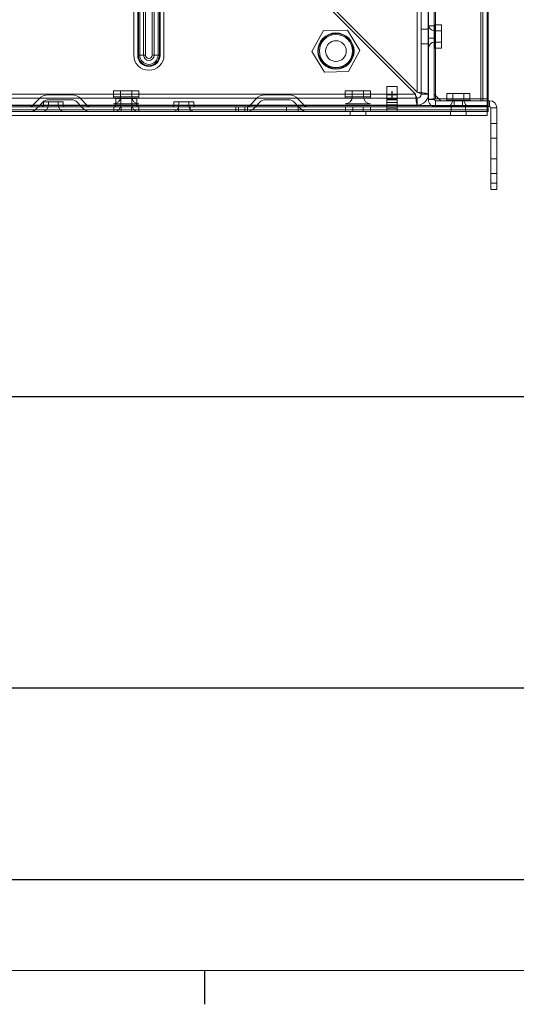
# Model space of a CAD drawing. Header units: inches. Extents: x 1 to 109, y 1 to 85.
# Tile 74 of 256: x 92.17 to 98.4, y 1.63 to 13.99. Entities that reach past the tile are written whole.
import ezdxf

# ---------------------------------------------------------------- set-up
doc = ezdxf.new("R2010")
doc.units = ezdxf.units.IN
doc.header["$MEASUREMENT"] = 0
doc.layers.add('FORMAT', color=7, linetype='Continuous')

msp = doc.modelspace()

# ---------------------------------------------------------------- linework, layer by layer
at = {"color": 7, "linetype": 'Continuous', "lineweight": 15, "ltscale": 5}
for p, q in [((98.0366, 30.4739), (98.0366, 12.8556)), ((98.0491, 30.4192), (98.0491, 12.9104)), ((97.2091, 13.0509), (97.2091, 30.2766)), ((97.2963, 13.0509), (97.2963, 30.2766)), ((97.2975, 30.3442), (97.2975, 12.9854)), ((97.3722, 12.9854), (97.3722, 30.3442)), ((97.3722, 30.2775), (97.3722, 13.0517)), ((97.3889, 30.3377), (97.3889, 12.9919)), ((97.9556, 30.3609), (97.9556, 12.9684)), ((97.9806, 12.9684), (97.9806, 30.3609)), ((98.0428, 30.3609), (98.0428, 12.9684)), ((98.0489, 12.9919), (98.0489, 30.3377)), ((97.1591, 30.2534), (97.1591, 13.0741)), ((93.601, 13.5399), (93.601, 29.7899)), ((93.6508, 29.7899), (93.6508, 13.5399)), ((93.6591, 29.7899), (93.6591, 13.5399)), ((93.6757, 29.7899), (93.6757, 13.5399)), ((93.7247, 29.7899), (93.7247, 13.5399)), ((93.7484, 13.5399), (93.7484, 29.7899)), ((93.8332, 29.7899), (93.8332, 13.5399)), ((93.8569, 13.5399), (93.8569, 29.7899)), ((93.9059, 13.5399), (93.9059, 29.7899)), ((93.9225, 13.5399), (93.9225, 29.7899)), ((93.9308, 13.5399), (93.9308, 29.7899)), ((93.9806, 29.7899), (93.9806, 13.5399)), ((97.1359, 13.0509), (96.0401, 14.1468)), ((96.0633, 14.17), (97.1591, 13.0741)), ((95.982, 13.8483), (95.8373, 13.5847)), ((96.2826, 13.8549), (95.982, 13.8483)), ((96.4386, 13.5979), (96.2826, 13.8549)), ((97.2091, 13.6829), (97.2091, 13.8646)), ((97.2091, 13.8646), (97.2091, 13.6829)), ((97.2091, 13.8646), (97.2963, 13.8646)), ((97.2963, 13.6829), (97.2963, 13.8646)), ((97.2963, 13.8646), (97.2963, 13.6829)), ((97.2975, 13.6224), (97.2975, 13.9272)), ((97.2975, 13.6224), (97.2975, 13.9272)), ((97.3722, 13.9098), (97.2975, 13.9098)), ((97.2975, 13.9098), (97.2975, 13.7531)), ((97.3722, 13.6222), (97.3722, 13.9266)), ((97.3722, 13.6222), (97.3722, 13.9266)), ((97.3722, 13.9098), (97.3722, 13.7531)), ((97.4615, 13.9201), (97.3795, 13.9201)), ((97.4615, 13.9201), (97.3795, 13.9201)), ((97.3795, 13.9201), (97.3795, 13.6295)), ((97.3795, 13.9201), (97.3795, 13.6295)), ((97.4615, 13.8453), (97.3795, 13.8453)), ((97.4615, 13.8453), (97.3795, 13.8453)), ((97.3795, 13.8446), (97.3795, 13.705)), ((97.3795, 13.8446), (97.3795, 13.705)), ((97.4615, 13.9201), (97.4615, 13.6295)), ((97.4615, 13.9201), (97.4615, 13.6295)), ((97.4615, 13.8446), (97.4615, 13.705)), ((97.4615, 13.8446), (97.4615, 13.705)), ((97.2975, 13.7531), (97.3722, 13.7531)), ((96.294, 13.3342), (96.4386, 13.5979)), ((97.2091, 13.6829), (97.2963, 13.6829)), ((97.3795, 13.7042), (97.4615, 13.7042)), ((97.3795, 13.7042), (97.4615, 13.7042)), ((97.3795, 13.6295), (97.4615, 13.6295)), ((97.3795, 13.6295), (97.4615, 13.6295)), ((93.6591, 13.5399), (93.7247, 13.5399)), ((93.6591, 13.5399), (93.6757, 13.5399)), ((93.7484, 13.5399), (93.6757, 13.5399)), ((93.7484, 13.5399), (93.7247, 13.5399)), ((93.8332, 13.5399), (93.9059, 13.5399)), ((93.8332, 13.5399), (93.8569, 13.5399)), ((93.8569, 13.5399), (93.9225, 13.5399)), ((93.9059, 13.5399), (93.9225, 13.5399)), ((95.8373, 13.5847), (95.9934, 13.3276)), ((95.9934, 13.3276), (96.294, 13.3342)), ((96.7767, 13.1462), (96.7767, 13.042)), ((96.9052, 13.1462), (96.7769, 13.1462)), ((96.9054, 13.042), (96.9054, 13.1462)), ((97.1359, 13.0509), (84.8916, 13.0509)), ((84.8916, 13.0009), (97.1591, 13.0009)), ((86.0416, 13.0009), (97.1591, 13.0009)), ((92.3398, 12.9155), (92.4088, 12.9893)), ((92.8185, 13.042), (92.5303, 13.042)), ((92.8185, 12.9798), (92.5303, 12.9798)), ((93.009, 12.9155), (92.94, 12.9893)), ((93.3472, 13.0176), (93.3472, 13.0009)), ((93.6654, 13.0176), (93.3472, 13.0176)), ((93.3472, 13.0009), (93.6654, 13.0009)), ((93.3486, 13.0945), (93.3486, 13.019)), ((93.3486, 13.0945), (93.664, 13.0945)), ((93.664, 13.019), (93.3486, 13.019)), ((93.3749, 12.9955), (93.3749, 12.9135)), ((93.3749, 12.9955), (93.3749, 12.9135)), ((93.3749, 12.9955), (93.3749, 12.9135)), ((93.3757, 12.9955), (93.6398, 12.9955)), ((93.3757, 12.9955), (93.6398, 12.9955)), ((93.3757, 12.9955), (93.6398, 12.9955)), ((93.4358, 13.0945), (93.4358, 13.019)), ((93.5767, 13.0945), (93.4359, 13.0945)), ((93.5767, 13.019), (93.4359, 13.019)), ((93.4372, 12.9955), (93.4372, 12.9135)), ((93.4372, 12.9955), (93.4372, 12.9135)), ((93.4372, 12.9955), (93.4372, 12.9135)), ((93.5775, 12.9955), (93.4379, 12.9955)), ((93.5775, 12.9955), (93.4379, 12.9955)), ((93.5775, 12.9955), (93.4379, 12.9955)), ((93.5768, 13.019), (93.5768, 13.0945)), ((93.5783, 12.9135), (93.5783, 12.9955)), ((93.5783, 12.9135), (93.5783, 12.9955)), ((93.5783, 12.9135), (93.5783, 12.9955)), ((93.6405, 12.9135), (93.6405, 12.9955)), ((93.6405, 12.9135), (93.6405, 12.9955)), ((93.6405, 12.9135), (93.6405, 12.9955)), ((93.664, 13.019), (93.664, 13.0945)), ((93.6654, 13.0009), (93.6654, 13.0176)), ((95.0648, 12.9155), (95.1338, 12.9893)), ((95.2553, 13.042), (95.5435, 13.042)), ((95.2553, 12.9798), (95.5435, 12.9798)), ((95.734, 12.9155), (95.665, 12.9893)), ((96.2539, 13.0176), (96.2539, 13.0009)), ((96.5721, 13.0176), (96.2539, 13.0176)), ((96.2539, 13.0009), (96.5721, 13.0009)), ((96.2553, 13.0945), (96.2553, 13.019)), ((96.2553, 13.0945), (96.5707, 13.0945)), ((96.5707, 13.019), (96.2553, 13.019)), ((96.3424, 13.0945), (96.3424, 13.019)), ((96.4834, 13.0945), (96.3426, 13.0945)), ((96.4834, 13.019), (96.3426, 13.019)), ((96.4835, 13.019), (96.4835, 13.0945)), ((96.5707, 13.019), (96.5707, 13.0945)), ((96.5721, 13.0009), (96.5721, 13.0176)), ((96.7761, 12.9893), (96.7761, 13.042)), ((96.7761, 13.042), (96.7761, 12.9893)), ((96.9061, 13.042), (96.7761, 13.042)), ((96.7761, 12.9155), (96.7761, 12.9893)), ((96.7761, 12.9893), (96.9061, 12.9893)), ((96.7761, 12.9798), (96.7761, 12.9468)), ((96.7761, 12.9468), (96.7761, 12.9798)), ((96.7761, 12.9798), (96.9061, 12.9798)), ((96.7769, 13.042), (96.9052, 13.042)), ((96.839, 13.0839), (96.839, 12.9798)), ((96.839, 13.0839), (96.8431, 13.0839)), ((96.8431, 12.9798), (96.839, 12.9798)), ((96.8431, 12.9798), (96.8431, 13.0839)), ((96.9061, 12.9893), (96.9061, 13.042)), ((96.9061, 13.042), (96.9061, 12.9893)), ((96.9061, 12.9155), (96.9061, 12.9893)), ((96.9061, 12.9798), (96.9061, 12.9468)), ((96.9061, 12.9468), (96.9061, 12.9798)), ((97.1591, 13.0009), (97.1591, 12.9138)), ((97.2091, 13.0509), (97.2963, 13.0509)), ((97.3722, 12.9854), (97.2975, 12.9854)), ((97.4556, 12.9684), (97.3722, 13.0517)), ((98.0489, 12.9919), (97.3889, 12.9919)), ((97.5289, 13.058), (97.5289, 12.976)), ((97.5289, 13.058), (97.5289, 12.976)), ((97.5289, 13.058), (97.5289, 12.976)), ((97.5289, 13.058), (97.5289, 12.976)), ((97.5289, 13.058), (97.5289, 12.976)), ((97.5289, 13.058), (97.8194, 13.058)), ((97.5289, 13.058), (97.8194, 13.058)), ((97.5289, 13.058), (97.8194, 13.058)), ((97.5289, 13.058), (97.8194, 13.058)), ((97.5289, 13.058), (97.8194, 13.058)), ((97.8194, 12.976), (97.5289, 12.976)), ((97.8194, 12.976), (97.5289, 12.976)), ((97.8194, 12.976), (97.5289, 12.976)), ((97.8194, 12.976), (97.5289, 12.976)), ((97.8194, 12.976), (97.5289, 12.976)), ((97.6036, 13.058), (97.6036, 12.976)), ((97.6036, 13.058), (97.6036, 12.976)), ((97.6036, 13.058), (97.6036, 12.976)), ((97.6036, 13.058), (97.6036, 12.976)), ((97.6036, 13.058), (97.6036, 12.976)), ((97.744, 13.058), (97.6043, 13.058)), ((97.744, 13.058), (97.6043, 13.058)), ((97.744, 13.058), (97.6043, 13.058)), ((97.744, 13.058), (97.6043, 13.058)), ((97.744, 13.058), (97.6043, 13.058)), ((97.744, 12.976), (97.6043, 12.976)), ((97.744, 12.976), (97.6043, 12.976)), ((97.744, 12.976), (97.6043, 12.976)), ((97.744, 12.976), (97.6043, 12.976)), ((97.744, 12.976), (97.6043, 12.976)), ((97.7447, 12.976), (97.7447, 13.058)), ((97.7447, 12.976), (97.7447, 13.058)), ((97.7447, 12.976), (97.7447, 13.058)), ((97.7447, 12.976), (97.7447, 13.058)), ((97.7447, 12.976), (97.7447, 13.058)), ((97.8194, 12.976), (97.8194, 13.058)), ((97.8194, 12.976), (97.8194, 13.058)), ((97.8194, 12.976), (97.8194, 13.058)), ((97.8194, 12.976), (97.8194, 13.058)), ((97.8194, 12.976), (97.8194, 13.058)), ((98.0491, 12.8937), (84.82, 12.8937)), ((98.0366, 12.8556), (84.8315, 12.8556)), ((84.8366, 12.9104), (98.0491, 12.9104)), ((84.8916, 12.9138), (97.1591, 12.9138)), ((98.0491, 12.8937), (84.92, 12.8937)), ((86.0416, 12.9138), (97.1591, 12.9138)), ((92.2894, 12.8937), (92.4046, 12.8937)), ((92.3852, 12.873), (92.4046, 12.8937)), ((92.4046, 12.8937), (92.4542, 12.9468)), ((92.9442, 12.8937), (92.4046, 12.8937)), ((92.7344, 12.8937), (92.4477, 12.8937)), ((92.4673, 12.9561), (92.4673, 12.9135)), ((92.7146, 12.9561), (92.4675, 12.9561)), ((92.4675, 12.9135), (92.7146, 12.9135)), ((92.5295, 12.9561), (92.5295, 12.9135)), ((92.5295, 12.9561), (92.6526, 12.9561)), ((92.5295, 12.9135), (92.6526, 12.9135)), ((92.6526, 12.9135), (92.6526, 12.9561)), ((92.7148, 12.9135), (92.7148, 12.9561)), ((92.9442, 12.8937), (92.8945, 12.9468)), ((92.9442, 12.8937), (93.0594, 12.8937)), ((92.9636, 12.873), (92.9442, 12.8937)), ((93.3472, 12.9304), (93.6654, 12.9304)), ((93.3515, 12.8937), (93.3515, 12.8314)), ((93.3515, 12.8937), (93.3515, 12.8314)), ((93.4423, 12.8937), (93.3515, 12.8937)), ((93.4423, 12.8937), (93.3515, 12.8937)), ((93.6603, 12.8937), (93.3552, 12.8937)), ((93.6603, 12.8937), (93.3552, 12.8937)), ((93.6603, 12.8937), (93.3552, 12.8937)), ((93.3757, 12.9135), (93.6398, 12.9135)), ((93.3757, 12.9135), (93.6398, 12.9135)), ((93.3757, 12.9135), (93.6398, 12.9135)), ((93.5775, 12.9135), (93.4379, 12.9135)), ((93.5775, 12.9135), (93.4379, 12.9135)), ((93.5775, 12.9135), (93.4379, 12.9135)), ((93.5731, 12.8937), (93.4423, 12.8937)), ((93.4423, 12.8314), (93.4423, 12.8937)), ((93.5731, 12.8937), (93.664, 12.8937)), ((93.5731, 12.8937), (93.664, 12.8937)), ((93.5731, 12.8314), (93.5731, 12.8937)), ((93.664, 12.8314), (93.664, 12.8937)), ((93.664, 12.8314), (93.664, 12.8937)), ((94.3727, 12.8937), (94.086, 12.8937)), ((94.1056, 12.9561), (94.1056, 12.9135)), ((94.353, 12.9561), (94.1058, 12.9561)), ((94.1058, 12.9135), (94.353, 12.9135)), ((94.1629, 12.8937), (94.1629, 12.8314)), ((94.1636, 12.8937), (94.3096, 12.8937)), ((94.1679, 12.9561), (94.1679, 12.9135)), ((94.1679, 12.9561), (94.2909, 12.9561)), ((94.1679, 12.9135), (94.2909, 12.9135)), ((94.2909, 12.9135), (94.2909, 12.9561)), ((94.3104, 12.8314), (94.3104, 12.8937)), ((94.3532, 12.9135), (94.3532, 12.9561)), ((94.8821, 12.8937), (94.8821, 12.8314)), ((94.8828, 12.8937), (95.0288, 12.8937)), ((94.9161, 12.8937), (94.9161, 12.8314)), ((94.9161, 12.8937), (94.9961, 12.8937)), ((94.9961, 12.8314), (94.9961, 12.8937)), ((95.1296, 12.8937), (95.0144, 12.8937)), ((95.0296, 12.8314), (95.0296, 12.8937)), ((95.1102, 12.873), (95.1296, 12.8937)), ((95.1296, 12.8937), (95.1793, 12.9468)), ((95.1296, 12.8937), (95.6692, 12.8937)), ((95.5171, 12.8937), (95.5171, 12.8314)), ((95.5178, 12.8937), (95.6638, 12.8937)), ((95.6692, 12.8937), (95.6196, 12.9468)), ((95.6646, 12.8314), (95.6646, 12.8937)), ((95.7844, 12.8937), (95.6692, 12.8937)), ((95.6886, 12.873), (95.6692, 12.8937)), ((96.2539, 12.9304), (96.5721, 12.9304)), ((96.2585, 12.8937), (96.2585, 12.8314)), ((96.2585, 12.8937), (96.2585, 12.8314)), ((96.3493, 12.8937), (96.2585, 12.8937)), ((96.3493, 12.8937), (96.2585, 12.8937)), ((96.4801, 12.8937), (96.3493, 12.8937)), ((96.3493, 12.8314), (96.3493, 12.8937)), ((96.4801, 12.8937), (96.571, 12.8937)), ((96.4801, 12.8937), (96.571, 12.8937)), ((96.4801, 12.8314), (96.4801, 12.8937)), ((96.571, 12.8314), (96.571, 12.8937)), ((96.571, 12.8314), (96.571, 12.8937)), ((96.7761, 12.9468), (96.9061, 12.9468)), ((96.7761, 12.8937), (96.7761, 12.9468)), ((96.7761, 12.8937), (96.7761, 12.9155)), ((96.7761, 12.9155), (96.7761, 12.8937)), ((96.7761, 12.9155), (96.9061, 12.9155)), ((96.7761, 12.8937), (96.9061, 12.8937)), ((96.7761, 12.873), (96.7761, 12.8937)), ((96.9061, 12.873), (96.7761, 12.873)), ((96.7761, 12.8314), (96.7761, 12.873)), ((96.7761, 12.873), (96.7761, 12.8314)), ((96.9061, 12.8937), (96.9061, 12.9468)), ((96.9061, 12.8937), (96.9061, 12.9155)), ((96.9061, 12.9155), (96.9061, 12.8937)), ((96.9061, 12.873), (96.9061, 12.8937)), ((96.9061, 12.873), (96.9061, 12.8314)), ((96.9061, 12.8314), (96.9061, 12.873)), ((97.3889, 12.9687), (98.0656, 12.9687)), ((97.3889, 12.8939), (97.3889, 12.9687)), ((97.3889, 12.8939), (98.0656, 12.8939)), ((97.4556, 12.9684), (97.9556, 12.9684)), ((97.5218, 12.8939), (97.8265, 12.8939)), ((97.5218, 12.8939), (97.8265, 12.8939)), ((97.5218, 12.8939), (97.8265, 12.8939)), ((97.5218, 12.8939), (97.8265, 12.8939)), ((97.5218, 12.8939), (97.8265, 12.8939)), ((97.8267, 12.9687), (97.5223, 12.9687)), ((97.8267, 12.9687), (97.5223, 12.9687)), ((97.8267, 12.9687), (97.5223, 12.9687)), ((97.8267, 12.9687), (97.5223, 12.9687)), ((97.8267, 12.9687), (97.5223, 12.9687)), ((97.5854, 12.8937), (97.5854, 12.8314)), ((97.5854, 12.8937), (97.5854, 12.8314)), ((97.5854, 12.8937), (97.5854, 12.8314)), ((97.5854, 12.8937), (97.5854, 12.8314)), ((97.5854, 12.8937), (97.5854, 12.8314)), ((97.7627, 12.8937), (97.5856, 12.8937)), ((97.7627, 12.8937), (97.5856, 12.8937)), ((97.7627, 12.8937), (97.5856, 12.8937)), ((97.7627, 12.8937), (97.5856, 12.8937)), ((97.7627, 12.8937), (97.5856, 12.8937)), ((97.6221, 12.9687), (97.6221, 12.8939)), ((97.6221, 12.8939), (97.7255, 12.8939)), ((97.7262, 12.9687), (97.6228, 12.9687)), ((97.7262, 12.8939), (97.7262, 12.9687)), ((97.7629, 12.8314), (97.7629, 12.8937)), ((97.7629, 12.8314), (97.7629, 12.8937)), ((97.7629, 12.8314), (97.7629, 12.8937)), ((97.7629, 12.8314), (97.7629, 12.8937)), ((97.7629, 12.8314), (97.7629, 12.8937)), ((97.9556, 12.9684), (97.9806, 12.9684)), ((97.9556, 12.9684), (98.0428, 12.9684)), ((97.9806, 12.9684), (97.9556, 12.9684)), ((98.0428, 12.9684), (97.9556, 12.9684)), ((97.9806, 12.9684), (98.0428, 12.9684)), ((98.0366, 12.8314), (98.0366, 12.8556)), ((98.0366, 12.7816), (98.0366, 12.8556)), ((98.0491, 12.9104), (98.0491, 12.8937)), ((98.0491, 12.9104), (98.0491, 12.8314)), ((98.0491, 12.8937), (98.0491, 12.8314)), ((98.0656, 12.9687), (98.0656, 12.8939)), ((98.0822, 12.8773), (98.157, 12.8773)), ((98.0822, 11.9356), (98.0822, 12.8773)), ((98.157, 11.9356), (98.157, 12.8773)), ((84.82, 12.8314), (98.0491, 12.8314)), ((84.8315, 12.8314), (98.0366, 12.8314)), ((84.8315, 12.7816), (98.0366, 12.7816)), ((98.0491, 12.8314), (84.92, 12.8314)), ((93.0594, 12.8314), (92.2894, 12.8314)), ((92.7344, 12.8314), (92.4477, 12.8314)), ((93.4423, 12.8314), (93.3515, 12.8314)), ((93.4423, 12.8314), (93.3515, 12.8314)), ((93.3552, 12.8314), (93.6603, 12.8314)), ((93.3552, 12.8314), (93.6603, 12.8314)), ((93.3552, 12.8314), (93.6603, 12.8314)), ((93.5731, 12.8314), (93.4423, 12.8314)), ((93.5731, 12.8314), (93.664, 12.8314)), ((93.5731, 12.8314), (93.664, 12.8314)), ((94.3727, 12.8314), (94.086, 12.8314)), ((94.3096, 12.8314), (94.1636, 12.8314)), ((95.0288, 12.8314), (94.8828, 12.8314)), ((94.9961, 12.8314), (94.9161, 12.8314)), ((95.0144, 12.8314), (95.7844, 12.8314)), ((95.6638, 12.8314), (95.5178, 12.8314)), ((96.3493, 12.8314), (96.2585, 12.8314)), ((96.3493, 12.8314), (96.2585, 12.8314)), ((96.3175, 12.8314), (96.3175, 12.7816)), ((96.5124, 12.8314), (96.3176, 12.8314)), ((96.5124, 12.7816), (96.3176, 12.7816)), ((96.4801, 12.8314), (96.3493, 12.8314)), ((96.4801, 12.8314), (96.571, 12.8314)), ((96.4801, 12.8314), (96.571, 12.8314)), ((96.5125, 12.7816), (96.5125, 12.8314)), ((96.9061, 12.8314), (96.7761, 12.8314)), ((97.5766, 12.8314), (97.5766, 12.7816)), ((97.7715, 12.8314), (97.5768, 12.8314)), ((97.7715, 12.7816), (97.5768, 12.7816)), ((97.7627, 12.8314), (97.5856, 12.8314)), ((97.7627, 12.8314), (97.5856, 12.8314)), ((97.7627, 12.8314), (97.5856, 12.8314)), ((97.7627, 12.8314), (97.5856, 12.8314)), ((97.7627, 12.8314), (97.5856, 12.8314)), ((97.7716, 12.7816), (97.7716, 12.8314)), ((98.0366, 12.7816), (98.0366, 12.8314)), ((98.157, 12.6806), (98.0822, 12.6806)), ((98.0822, 12.6802), (98.0822, 12.056)), ((98.157, 12.056), (98.157, 12.6802)), ((98.157, 12.4981), (98.0822, 12.4981)), ((98.157, 12.4981), (98.0822, 12.4981)), ((98.157, 12.4981), (98.0822, 12.4981)), ((98.0822, 12.4981), (98.0822, 12.2381)), ((98.0822, 12.4981), (98.0822, 12.2388)), ((98.0822, 12.4981), (98.0822, 12.2388)), ((98.0822, 12.4981), (98.0822, 12.2388)), ((98.157, 12.4981), (98.0822, 12.4981)), ((98.157, 12.2381), (98.157, 12.4981)), ((98.157, 12.4981), (98.157, 12.2388)), ((98.157, 12.4981), (98.157, 12.2388)), ((98.157, 12.4981), (98.157, 12.2388)), ((98.0822, 12.2381), (98.157, 12.2381)), ((98.0822, 12.2381), (98.157, 12.2381)), ((98.0822, 12.2381), (98.157, 12.2381)), ((98.157, 12.2381), (98.0822, 12.2381)), ((98.0822, 12.0556), (98.157, 12.0556)), ((98.0822, 11.9356), (98.157, 11.9356)), ((98.0822, 11.9356), (98.0822, 11.8523)), ((98.157, 11.9356), (98.157, 11.8523)), ((98.0822, 11.8523), (98.157, 11.8523))]:
    msp.add_line(p, q, dxfattribs=at)
at = {"color": 7, "linetype": 'Continuous', "lineweight": 15, "ltscale": 25}
for centre, radius in [((96.138, 13.5913), 0.2275), ((96.138, 13.5913), 0.2275), ((96.138, 13.5913), 0.2212), ((96.138, 13.5913), 0.2212), ((96.1383, 13.5924), 0.2083), ((96.1383, 13.5924), 0.2083), ((96.1383, 13.5914), 0.2083), ((96.1383, 13.5914), 0.2083), ((96.138, 13.5913), 0.13), ((96.138, 13.5913), 0.13)]:
    msp.add_circle(centre, radius, dxfattribs=at)
for centre, radius, start, end in [((97.3795, 13.9273), 0.082, 180, 270), ((97.3795, 13.9273), 0.082, 180, 270), ((97.3795, 13.9273), 0.00727, 180, 270), ((97.3795, 13.9273), 0.00727, 180, 270), ((97.3795, 13.6222), 0.082, 90, 180), ((97.3795, 13.6222), 0.082, 90, 180), ((97.3795, 13.6222), 0.00727, 90, 180), ((97.3795, 13.6222), 0.00727, 90, 180), ((93.7908, 13.5399), 0.1898, 180, 0), ((93.7908, 13.5399), 0.1898, 180, 0), ((93.7908, 13.5399), 0.14, 180, 0), ((93.7908, 13.5399), 0.14, 180, 0), ((93.7908, 13.5399), 0.1317, 180, 0), ((93.7908, 13.5399), 0.1317, 180, 0), ((93.7908, 13.5399), 0.1151, 180, 0), ((93.7908, 13.5399), 0.0661, 180, 0), ((93.7908, 13.5399), 0.0424, 180, 0), ((93.7908, 13.5399), 0.0424, 180, 0), ((92.5303, 12.8756), 0.1664, 90, 136.9), ((92.5303, 12.8756), 0.1664, 90, 136.9), ((92.5303, 12.8756), 0.1042, 90, 136.9), ((92.5303, 12.8756), 0.1042, 90, 136.9), ((92.8185, 12.8756), 0.1664, 43.1, 90), ((92.8185, 12.8756), 0.1664, 43.1, 90), ((92.8185, 12.8756), 0.1042, 43.1, 90), ((92.8185, 12.8756), 0.1042, 43.1, 90), ((93.3472, 13.019), 0.0886, 270, 0), ((93.3472, 13.019), 0.00142, 270, 0), ((93.6654, 13.019), 0.0886, 180, 270), ((93.6654, 13.019), 0.00142, 180, 270), ((95.2553, 12.8756), 0.1664, 90, 136.9), ((95.2553, 12.8756), 0.1664, 90, 136.9), ((95.2553, 12.8756), 0.1042, 90, 136.9), ((95.2553, 12.8756), 0.1042, 90, 136.9), ((95.5435, 12.8756), 0.1664, 43.1, 90), ((95.5435, 12.8756), 0.1664, 43.1, 90), ((95.5435, 12.8756), 0.1042, 43.1, 90), ((95.5435, 12.8756), 0.1042, 43.1, 90), ((96.2539, 13.019), 0.0886, 270, 0), ((96.2539, 13.019), 0.00142, 270, 0), ((96.5721, 13.019), 0.0886, 180, 270), ((96.5721, 13.019), 0.00142, 180, 270), ((97.1591, 13.0509), 0.05, 270, 0), ((97.1591, 13.0509), 0.1372, 270, 0), ((97.1591, 13.0509), 0.05, 270, 0), ((97.1591, 13.0509), 0.1372, 270, 0), ((97.5216, 12.976), 0.082, 270, 0), ((97.5216, 12.976), 0.082, 270, 0), ((97.5216, 12.976), 0.082, 270, 0), ((97.5216, 12.976), 0.00727, 270, 0), ((97.5216, 12.976), 0.00727, 270, 0), ((97.5216, 12.976), 0.00727, 270, 0), ((97.5216, 12.976), 0.082, 270, 0), ((97.5216, 12.976), 0.00727, 270, 0), ((97.5216, 12.976), 0.082, 270, 0), ((97.5216, 12.976), 0.00727, 270, 0), ((97.8267, 12.976), 0.082, 180, 270), ((97.8267, 12.976), 0.082, 180, 270), ((97.8267, 12.976), 0.082, 180, 270), ((97.8267, 12.976), 0.082, 180, 270), ((97.8267, 12.976), 0.082, 180, 270), ((97.8267, 12.976), 0.00727, 180, 270), ((97.8267, 12.976), 0.00727, 180, 270), ((97.8267, 12.976), 0.00727, 180, 270), ((97.8267, 12.976), 0.00727, 180, 270), ((97.8267, 12.976), 0.00727, 180, 270), ((92.2894, 12.9627), 0.069, 270, 316.9), ((92.2894, 12.9627), 0.069, 270, 316.9), ((92.2894, 12.9627), 0.1312, 270, 316.9), ((92.2894, 12.9627), 0.1312, 270, 316.9), ((92.4475, 12.9135), 0.082, 270, 0), ((92.4475, 12.9135), 0.0198, 270, 0), ((92.7346, 12.9135), 0.082, 180, 270), ((92.7346, 12.9135), 0.0198, 180, 270), ((93.0594, 12.9627), 0.1312, 223.1, 270), ((93.0594, 12.9627), 0.1312, 223.1, 270), ((93.0594, 12.9627), 0.069, 223.1, 270), ((93.0594, 12.9627), 0.069, 223.1, 270), ((93.3552, 12.9135), 0.082, 270, 0), ((93.3552, 12.9135), 0.0198, 270, 0), ((93.3552, 12.9135), 0.0198, 270, 0), ((93.3552, 12.9135), 0.082, 270, 0), ((93.3552, 12.9135), 0.082, 270, 0), ((93.3552, 12.9135), 0.0198, 270, 0), ((93.6603, 12.9135), 0.082, 180, 270), ((93.6603, 12.9135), 0.082, 180, 270), ((93.6603, 12.9135), 0.082, 180, 270), ((93.6603, 12.9135), 0.0198, 180, 270), ((93.6603, 12.9135), 0.0198, 180, 270), ((93.6603, 12.9135), 0.0198, 180, 270), ((94.0859, 12.9135), 0.082, 270, 0), ((94.0859, 12.9135), 0.0198, 270, 0), ((94.3729, 12.9135), 0.082, 180, 270), ((94.3729, 12.9135), 0.0198, 180, 270), ((95.0144, 12.9627), 0.069, 270, 316.9), ((95.0144, 12.9627), 0.069, 270, 316.9), ((95.0144, 12.9627), 0.1312, 270, 316.9), ((95.0144, 12.9627), 0.1312, 270, 316.9), ((95.7844, 12.9627), 0.1312, 223.1, 270), ((95.7844, 12.9627), 0.1312, 223.1, 270), ((95.7844, 12.9627), 0.069, 223.1, 270), ((95.7844, 12.9627), 0.069, 223.1, 270), ((98.0656, 12.8773), 0.0914, 0, 90), ((98.0656, 12.8773), 0.0914, 0, 90), ((98.0656, 12.8773), 0.0167, 0, 90), ((98.0656, 12.8773), 0.0167, 0, 90)]:
    msp.add_arc(centre, radius, start, end, dxfattribs=at)
at = {"color": 7, "linetype": 'Continuous', "lineweight": 15, "ltscale": 5}
for points, knots in [([(97.1591, 13.0009), (97.1574, 13.0015), (97.1539, 13.0027), (97.1487, 13.0121), (97.1436, 13.0258), (97.1393, 13.0397), (97.1367, 13.0482), (97.1359, 13.0509)], [0, 0, 0, 0, 0.2239895, 0.4479789, 0.6719042, 0.8958293, 1, 1, 1, 1]), ([(97.1591, 12.9138), (97.1584, 12.9141), (97.1568, 12.9148), (97.1543, 12.9204), (97.1519, 12.9295), (97.1494, 12.9422), (97.1468, 12.9582), (97.1444, 12.9766), (97.1418, 12.9974), (97.139, 13.0222), (97.1371, 13.0405), (97.1359, 13.0509)], [0, 0, 0, 0, 0.1018713, 0.2064346, 0.3129158, 0.4224848, 0.5289663, 0.6385357, 0.7450172, 0.8545866, 1, 1, 1, 1]), ([(97.1591, 13.0741), (97.165, 13.0724), (97.1767, 13.0689), (97.1922, 13.0637), (97.2035, 13.0585), (97.2086, 13.0543), (97.209, 13.0517), (97.2091, 13.0509)], [0, 0, 0, 0, 0.2239895, 0.4479789, 0.6719042, 0.8958293, 1, 1, 1, 1]), ([(97.1591, 13.0741), (97.1665, 13.0733), (97.1813, 13.0718), (97.2032, 13.0693), (97.2244, 13.0669), (97.2439, 13.0644), (97.2611, 13.0618), (97.2752, 13.0594), (97.2861, 13.0568), (97.2944, 13.054), (97.2956, 13.0521), (97.2963, 13.0509)], [0, 0, 0, 0, 0.1018713, 0.2064346, 0.3129158, 0.4224848, 0.5289663, 0.6385357, 0.7450172, 0.8545866, 1, 1, 1, 1])]:
    msp.add_open_spline(points, degree=3, knots=knots, dxfattribs=at)
for points in [[(97.2975, 12.9854), (97.2988, 12.9859), (97.3016, 12.987), (97.3227, 12.9886), (97.353, 12.9903), (97.3769, 12.9913), (97.3889, 12.9919)], [(97.3889, 12.9919), (97.3769, 12.9913), (97.353, 12.9903), (97.3227, 12.9886), (97.3016, 12.987), (97.2988, 12.9859), (97.2975, 12.9854)], [(97.2975, 12.9854), (97.2988, 12.9734), (97.3016, 12.9494), (97.3227, 12.9192), (97.353, 12.8981), (97.3769, 12.8953), (97.3889, 12.8939)], [(97.3889, 12.8939), (97.3769, 12.8953), (97.353, 12.8981), (97.3227, 12.9192), (97.3016, 12.9494), (97.2988, 12.9734), (97.2975, 12.9854)], [(97.3722, 12.9854), (97.3725, 12.9859), (97.373, 12.987), (97.3768, 12.9886), (97.3823, 12.9903), (97.3867, 12.9913), (97.3889, 12.9919)], [(97.3889, 12.9919), (97.3867, 12.9913), (97.3823, 12.9903), (97.3768, 12.9886), (97.373, 12.987), (97.3725, 12.9859), (97.3722, 12.9854)], [(97.3889, 12.9687), (97.3867, 12.9689), (97.3823, 12.9694), (97.3768, 12.9733), (97.373, 12.9788), (97.3725, 12.9832), (97.3722, 12.9854)], [(97.3722, 12.9854), (97.3725, 12.9832), (97.373, 12.9788), (97.3768, 12.9733), (97.3823, 12.9694), (97.3867, 12.9689), (97.3889, 12.9687)]]:
    msp.add_open_spline(points, degree=3, dxfattribs=at)
at = {"layer": 'FORMAT', "ltscale": 5}
for p, q in [((77.3242, 9.2573), (107.6144, 9.2573)), ((77.3242, 5.5986), (107.6144, 5.5986)), ((77.3242, 3.1936), (107.6144, 3.1936)), ((94.4894, 2.053), (94.4894, 1.629))]:
    msp.add_line(p, q, dxfattribs=at)
at = {"layer": 'FORMAT', "lineweight": 0, "ltscale": 5}
msp.add_line((107.6144, 2.053), (2.6144, 2.053), dxfattribs=at)

doc.saveas('drawing.dxf')
